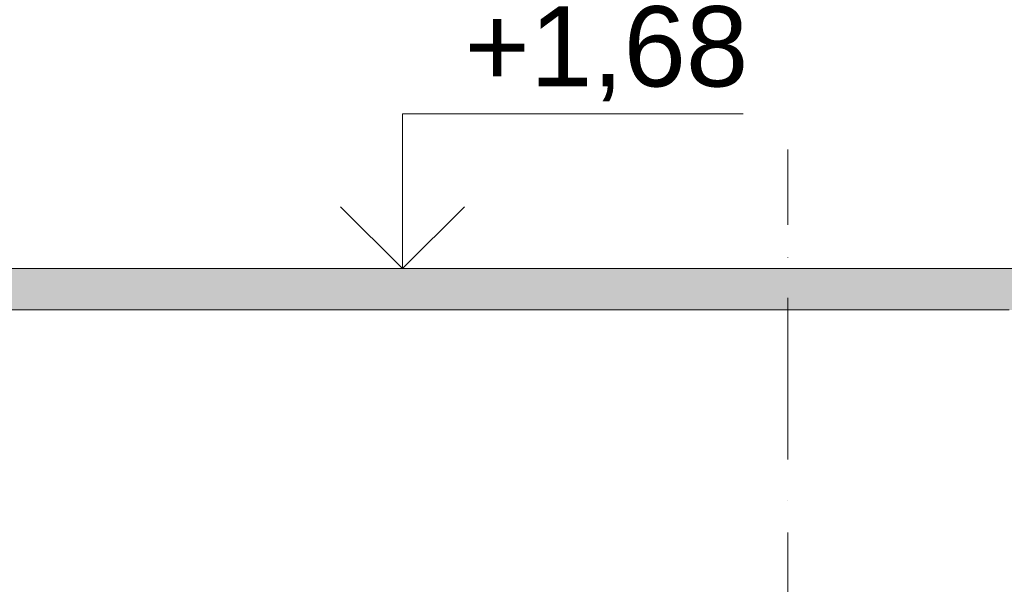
# Model space of a CAD drawing. Header units: millimetres. Extents: x -7244281 to -6598479, y 5719953 to 5938280.
# Tile 62 of 73: x -6669501 to -6665209, y 5728662 to 5731123. Entities that reach past the tile are written whole.
import ezdxf
from ezdxf.enums import TextEntityAlignment as Align

# ---------------------------------------------------------------- set-up
doc = ezdxf.new("R2010")
doc.units = ezdxf.units.MM
doc.header["$MEASUREMENT"] = 0
doc.linetypes.add('Штрихпунктирная', pattern=[670.277762, 352.777767, -176.388884, 0, -141.111112])
for name, color, linetype in [('АР-Перекрытия_Приямки.АР', 7, 'Continuous'), ('АР-Чертеж-Оси_Осевые размеры.АР', 7, 'Continuous'), ('АР-Чертеж-Размеры.АР', 7, 'Continuous')]:
    doc.layers.add(name, color=color, linetype=linetype)
for name, color, linetype, lineweight in [('АР-Перекрытия_Приямки.АР_Ном._пера__1', 7, 'Continuous', 30), ('АР-Чертеж-Оси_Осевые размеры.АР_Ном._пера__120', 7, 'Continuous', 0), ('АР-Чертеж-Размеры.АР_Ном._пера__1', 7, 'Continuous', 0)]:
    doc.layers.add(name, color=color, linetype=linetype, lineweight=lineweight)
doc.layers.add('АР-Перекрытия_Приямки.АР_Ном._пера__161', color=7, linetype='Continuous', lineweight=13, true_color=0x6a6a6a)
doc.styles.add('РЎР“Р•РќР•Р\xa0Р\x98Р\xa0_РЎРўР\x98Р›Р¬_1', font='GOTHIC.TTF')
doc.styles.add('РЎР“Р•РќР•Р\xa0Р\x98Р\xa0_РЎРўР\x98Р›Р¬_5', font='arial.ttf')
doc.dimstyles.new('СГЕНЕРИР_СТИЛЬ__8', dxfattribs={"dimtxt": 300, "dimasz": 190, "dimexe": 0.18, "dimexo": 0.0625, "dimgap": 0, "dimtad": 1, "dimlfac": 0.001, "dimzin": 0, "dimdsep": 46, "dimtxsty": 'РЎР“Р•РќР•Р\xa0Р\x98Р\xa0_РЎРўР\x98Р›Р¬_5', "dimblk": 'ARROWHEAD_6', "dimblk1": 'ARROWHEAD_6', "dimblk2": 'ARROWHEAD_6', "dimcen": 0.09, "dimse1": 1, "dimse2": 1, "dimclrd": 7, "dimclre": 7, "dimclrt": 7, "dimadec": 0, "dimazin": 0, "dimtfac": 1, "dimtdec": 4, "dimtmove": 0, "dimatfit": 3, "dimfxl": 1, "dimtolj": 1, "dimtzin": 0, "dimarcsym": 0})
doc.dimstyles.new('СГЕНЕРИР_СТИЛЬ__9', dxfattribs={"dimtxt": 300, "dimasz": 190, "dimexe": 0.18, "dimexo": 0.0625, "dimgap": 0, "dimtad": 1, "dimlfac": 0.001, "dimzin": 0, "dimdsep": 46, "dimtxsty": 'РЎР“Р•РќР•Р\xa0Р\x98Р\xa0_РЎРўР\x98Р›Р¬_5', "dimblk": 'ARROWHEAD_6', "dimblk1": 'ARROWHEAD_6', "dimblk2": 'ARROWHEAD_6', "dimcen": 0.09, "dimse1": 1, "dimse2": 1, "dimclrd": 7, "dimclre": 7, "dimclrt": 7, "dimadec": 0, "dimazin": 0, "dimtfac": 1, "dimtdec": 4, "dimtmove": 2, "dimatfit": 3, "dimfxl": 1, "dimtolj": 1, "dimtzin": 0, "dimarcsym": 0})

# ---------------------------------------------------------------- blocks, each defined once
blk = doc.blocks.new('Элемент Разреза_62_4', base_point=(-6142404.1, 5728358.1))
at = {"layer": 'АР-Перекрытия_Приямки.АР_Ном._пера__161', "linetype": 'Continuous', "lineweight": 13, "true_color": 0x6a6a6a}
h = blk.add_hatch(dxfattribs=at)
h.set_pattern_fill('ЖЕЛЕЗОБЕТОН__PROJECT__0004', color=251, style=0, pattern_type=2)
h.set_pattern_definition([(45, (-6142404.15, 5728358.13), (-84.852814, 84.852814), []), (45, (-6142446.57, 5728400.55), (-84.852814, 84.852814), [90, -30, 0, -30])])
h.paths.add_polyline_path([(-6669752.5, 5729858.1), (-6659397.4, 5729858.1), (-6659397.4, 5730038.1), (-6669752.5, 5730038.1)])
at = {"layer": 'АР-Перекрытия_Приямки.АР_Ном._пера__1', "color": 7, "linetype": 'Continuous', "lineweight": 13}
for p, q in [((-6659397.4, 5730038.1), (-6669752.5, 5730038.1)), ((-6665187.5, 5729858.1), (-6669552.5, 5729858.1))]:
    blk.add_line(p, q, dxfattribs=at)
blk = doc.blocks.new('Стандартный Маркер Сетки[21]_4', base_point=(-6666152.5, 5730558.1))
at = {"layer": 'АР-Чертеж-Оси_Осевые размеры.АР_Ном._пера__120', "color": 7, "linetype": 'Штрихпунктирная', "lineweight": 0}
for q in [(-6666152.5, 5730558.1), (-6666152.5, 5721952.6)]:
    blk.add_line((-6666152.5, 5729558.1), q, dxfattribs=at)
at = {"layer": 'АР-Чертеж-Оси_Осевые размеры.АР_Ном._пера__120', "color": 7, "lineweight": 0, "style": 'РЎР“Р•РќР•Р\xa0Р\x98Р\xa0_РЎРўР\x98Р›Р¬_1'}
blk.add_attdef('AC_MarkerText_1', text='', height=350, rotation=360, dxfattribs=at).set_placement((-6666152.5, 5720641.5), align=Align.TOP_CENTER)
blk = doc.blocks.new('*D207', base_point=(-6142404.1, 5728358.1))
at = {"layer": 'АР-Чертеж-Размеры.АР_Ном._пера__1', "color": 7, "linetype": 'Continuous', "lineweight": 0, "transparency": 16777216}
for p, q in [((-6661060.9, 5727358.1), (-6661060.9, 5729858.1)), ((-6660873.4, 5727358.1), (-6661248.4, 5727358.1)), ((-6661060.9, 5726958.1), (-6661060.9, 5727358.1)), ((-6661060.9, 5727158.1), (-6660615.2, 5726806)), ((-6661060.9, 5727158.1), (-6661056.8, 5727123)), ((-6660873.4, 5726958.1), (-6661248.4, 5726958.1))]:
    blk.add_line(p, q, dxfattribs=at)
at = {"layer": 'АР-Чертеж-Размеры.АР_Ном._пера__1', "color": 7, "linetype": 'Continuous', "lineweight": 15, "transparency": 16777216}
for p, q in [((-6661160.9, 5727458.1), (-6660960.9, 5727258.1)), ((-6661160.9, 5727058.1), (-6660960.9, 5726858.1))]:
    blk.add_line(p, q, dxfattribs=at)
blk = doc.blocks.new('ARROWHEAD_6')
at = {"color": 0, "linetype": 'Continuous', "lineweight": 0}
for p, q in [((-0.5, -0.5), (0.5, 0.5)), ((0, 0), (-1, 0))]:
    blk.add_line(p, q, dxfattribs=at)
blk = doc.blocks.new('*D208', base_point=(-6142404.1, 5728358.1))
at = {"layer": 'АР-Чертеж-Размеры.АР_Ном._пера__1', "color": 7, "linetype": 'Continuous', "lineweight": 15, "transparency": 16777216}
for p, q in [((-6661160.9, 5729958.1), (-6660960.9, 5729758.1)), ((-6661160.9, 5727458.1), (-6660960.9, 5727258.1))]:
    blk.add_line(p, q, dxfattribs=at)
at = {"layer": 'АР-Чертеж-Размеры.АР_Ном._пера__1', "color": 7, "linetype": 'Continuous', "lineweight": 0, "transparency": 16777216}
for p, q in [((-6661060.9, 5729948.1), (-6660602.6, 5729683.6)), ((-6660873.4, 5729858.1), (-6661248.4, 5729858.1)), ((-6661060.9, 5727358.1), (-6661060.9, 5729858.1)), ((-6660602.6, 5729683.6), (-6660602.6, 5729619.4)), ((-6660602.6, 5729619.4), (-6660602.6, 5728718.6))]:
    blk.add_line(p, q, dxfattribs=at)
at = {"layer": 'АР-Чертеж-Размеры.АР_Ном._пера__1', "color": 7, "lineweight": 0, "transparency": 16777216, "char_height": 300, "attachment_point": 7, "rotation": 90, "style": 'РЎР“Р•РќР•Р\xa0Р\x98Р\xa0_РЎРўР\x98Р›Р¬_5'}
for s, insert in [('\\A1;{\\pql;\\fArial|b0|i0|c204|p0;\\W1.000000;0,18}', (-6660652.6, 5728768.6)), ('\\A1;{\\pql;\\fArial|b0|i0|c204|p0;\\W1.000000;2,50}', (-6661120.9, 5728207.7))]:
    blk.add_mtext(s, dxfattribs=dict(at, insert=insert))
blk = doc.blocks.new('Линейный Размер_17_4', base_point=(-6667832.2, 5730038.1))
at = {"layer": 'АР-Чертеж-Размеры.АР_Ном._пера__1', "color": 7, "linetype": 'Continuous', "lineweight": 15}
for p, q in [((-6667832.2, 5730038.1), (-6667832.2, 5730713.1)), ((-6667832.2, 5730713.1), (-6666347.6, 5730713.1)), ((-6667832.2, 5730038.1), (-6668102.2, 5730308.1)), ((-6667562.2, 5730308.1), (-6667832.2, 5730038.1))]:
    blk.add_line(p, q, dxfattribs=at)
at = {"layer": 'АР-Чертеж-Размеры.АР_Ном._пера__1', "color": 7, "linetype": 'Continuous', "lineweight": 0}
for q in [(-6668034.7, 5730038.1), (-6667629.7, 5730038.1)]:
    blk.add_line((-6667832.2, 5730038.1), q, dxfattribs=at)
at = {"layer": 'АР-Чертеж-Размеры.АР_Ном._пера__1', "color": 7, "lineweight": 0, "insert": (-6667562.2, 5730767.1), "char_height": 350, "attachment_point": 7, "style": 'РЎР“Р•РќР•Р\xa0Р\x98Р\xa0_РЎРўР\x98Р›Р¬_5'}
blk.add_mtext('\\A1;{\\pql;\\fArial|b0|i0|c204|p0;\\W1.000000;+1,68}', dxfattribs=at)
blk = doc.blocks.new('*D215', base_point=(-6142404.1, 5728358.1))
at = {"layer": 'АР-Чертеж-Размеры.АР_Ном._пера__1', "color": 7, "linetype": 'Continuous', "lineweight": 0, "transparency": 16777216}
for p, q in [((-6677576.9, 5730958.1), (-6677078.5, 5730612.5)), ((-6677576.9, 5727358.1), (-6677576.9, 5730758.1)), ((-6677078.5, 5730612.5), (-6677078.5, 5730558.1)), ((-6677078.5, 5730558.1), (-6677078.5, 5729657.4)), ((-6677389.4, 5727358.1), (-6677764.4, 5727358.1)), ((-6677576.9, 5726958.1), (-6677576.9, 5727358.1))]:
    blk.add_line(p, q, dxfattribs=at)
at = {"layer": 'АР-Чертеж-Размеры.АР_Ном._пера__1', "color": 7, "linetype": 'Continuous', "lineweight": 15, "transparency": 16777216}
for p, q in [((-6677676.9, 5730858.1), (-6677476.9, 5730658.1)), ((-6677676.9, 5727458.1), (-6677476.9, 5727258.1))]:
    blk.add_line(p, q, dxfattribs=at)
at = {"layer": 'АР-Чертеж-Размеры.АР_Ном._пера__1', "color": 7, "lineweight": 0, "transparency": 16777216, "char_height": 300, "attachment_point": 7, "rotation": 90, "style": 'РЎР“Р•РќР•Р\xa0Р\x98Р\xa0_РЎРўР\x98Р›Р¬_5'}
for s, insert in [('\\A1;{\\pql;\\fArial|b0|i0|c204|p0;\\W1.000000;0,40}', (-6677128.5, 5729707.4)), ('\\A1;{\\pql;\\fArial|b0|i0|c204|p0;\\W1.000000;3,40}', (-6677636.9, 5728657.7))]:
    blk.add_mtext(s, dxfattribs=dict(at, insert=insert))

msp = doc.modelspace()

# ---------------------------------------------------------------- block references
at = {"layer": 'АР-Перекрытия_Приямки.АР', "lineweight": 0}
msp.add_blockref('Элемент Разреза_62_4', (-6142404.146, 5728358.128), dxfattribs=at)
at = {"layer": 'АР-Чертеж-Оси_Осевые размеры.АР', "color": 8, "linetype": 'Continuous', "lineweight": 15}
msp.add_blockref('Стандартный Маркер Сетки[21]_4', (-6666152.481, 5730558.128), dxfattribs=at)
at = {"layer": 'АР-Чертеж-Размеры.АР', "color": 7, "linetype": 'Continuous', "lineweight": 0}
msp.add_blockref('Линейный Размер_17_4', (-6667832.153, 5730038.128), dxfattribs=at)

# ---------------------------------------------------------------- dimensions: what is measured, and where the dimension line sits
for base, p1, p2, dimstyle, picture, middle in [((-6677576.898, 5730758.128), (-6667979.752, 5727358.128), (-6674185.002, 5730758.128), 'СГЕНЕРИР_СТИЛЬ__8', '*D215', (-6677786.898, 5729057.966)), ((-6661060.889, 5729858.128), (-6667979.752, 5727358.128), (-6664574.955, 5729858.128), 'СГЕНЕРИР_СТИЛЬ__8', '*D208', (-6661270.889, 5728607.966)), ((-6661060.889, 5727358.128), (-6667979.752, 5726958.128), (-6667979.752, 5727358.128), 'СГЕНЕРИР_СТИЛЬ__9', '*D207', (-6660815.162, 5726338.19))]:
    dim = msp.add_linear_dim(base=base, p1=p1, p2=p2, angle=90, dimstyle=dimstyle, dxfattribs=at)
    dim.commit()
    dim.dimension.update_dxf_attribs({"geometry": picture, "text_midpoint": middle, "dimtype": 160, "text_rotation": 90})

doc.saveas('drawing.dxf')
